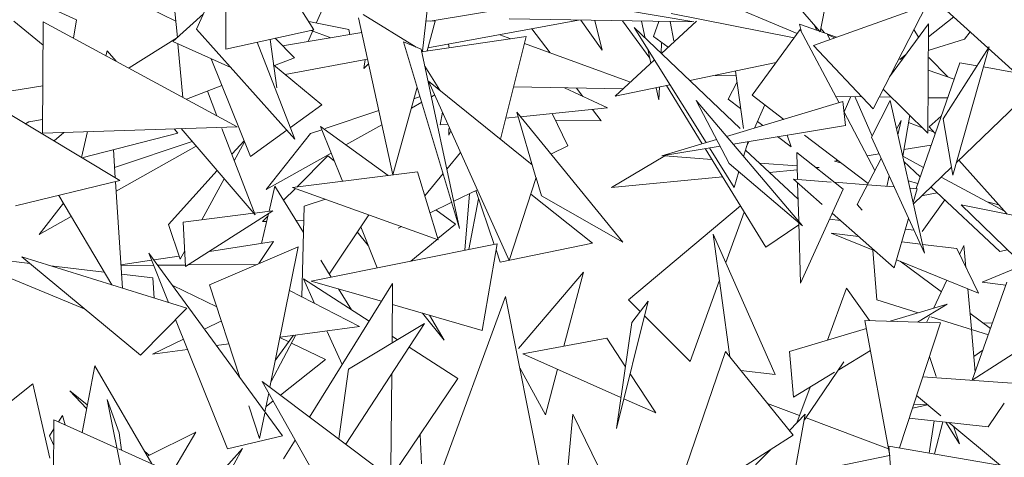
# Model space of a CAD drawing. Header units: metres. Extents: x -14.5 to 13.1, y -18.9 to 3.3.
# Tile 194 of 216: x 12.0539 to 12.2612, y 1.9299 to 2.022. Entities that reach past the tile are written whole.
import ezdxf

# ---------------------------------------------------------------- set-up
doc = ezdxf.new("R2010")
doc.units = ezdxf.units.M
doc.layers.add('G-IMPT', color=7, linetype='Continuous', lineweight=5)
doc.layers.add('L-PLNT', color=7, linetype='Continuous', lineweight=5, true_color=0x005900)

# ---------------------------------------------------------------- blocks, each defined once
blk = doc.blocks.new('ÁRVORES ORNAMENTAIS - Pequeno e Médio Porte - Ipê-roxo-2940656-CORTE_CALÇADA')
at = {"layer": 'G-IMPT', "color": 253, "true_color": 0xaaaaaa}
for p, q in [((8.41656, 2.04899), (8.41653, 2.01581)), ((8.43509, 2.01986), (8.41656, 2.04899)), ((8.40634, 2.01825), (8.40418, 2.04125)), ((8.46075, 2.04069), (8.45794, 2.01539)), ((8.54161, 2.01946), (8.5445, 2.03385)), ((8.58205, 2.01144), (8.5588, 2.03249)), ((8.38513, 2.02197), (8.37149, 2.02821)), ((8.41039, 2.01999), (8.41411, 2.02837)), ((8.51503, 2.02151), (8.47873, 2.02769)), ((8.51803, 2.02697), (8.53681, 2.01907)), ((8.40024, 2.02448), (8.40602, 2.02167)), ((8.43558, 2.02128), (8.43713, 2.0248)), ((8.45954, 2.02168), (8.47735, 2.02465)), ((8.56397, 2.02503), (8.54019, 2.01657)), ((8.56397, 2.02503), (8.55276, 2.00324)), ((8.40536, 2.01736), (8.41183, 2.02323)), ((8.44546, 2.02311), (8.45662, 2.01621)), ((8.53616, 2.01818), (8.51026, 2.02326)), ((8.54161, 2.01946), (8.53747, 2.02418)), ((8.56439, 2.01839), (8.56972, 2.0226)), ((8.3719, 2.02166), (8.3781, 2.01664)), ((8.37813, 2.02156), (8.37796, 1.99811)), ((8.37813, 2.02156), (8.41892, 1.99944)), ((8.38513, 2.02197), (8.38445, 2.01813)), ((8.43399, 2.02159), (8.44246, 2.01995)), ((8.45165, 1.98934), (8.44446, 2.02235)), ((8.46062, 2.02164), (8.45865, 2.02172)), ((8.46062, 2.02164), (8.45891, 2.01542)), ((8.45907, 2.01603), (8.49073, 2.0219)), ((8.4762, 2.02214), (8.51503, 2.02151)), ((8.49123, 2.0219), (8.49574, 2.01554)), ((8.49419, 2.02185), (8.49574, 2.01554)), ((8.5, 2.02176), (8.50575, 2.01386)), ((8.52477, 1.99905), (8.50248, 2.02034)), ((8.51761, 1.99611), (8.50248, 2.02034)), ((8.50403, 2.02169), (8.50481, 2.01812)), ((8.50655, 2.01843), (8.50769, 2.02163)), ((8.51557, 2.02169), (8.50823, 2.01489)), ((8.51085, 2.01755), (8.51006, 2.02159)), ((8.5376, 2.01964), (8.53729, 2.02107)), ((8.54505, 2.0183), (8.53729, 2.02107)), ((8.54027, 2.02098), (8.54095, 2.01976)), ((8.5644, 2.02112), (8.55622, 2.00997)), ((8.5644, 2.02112), (8.56431, 1.99813)), ((8.41039, 2.01999), (8.43105, 1.99687)), ((8.43509, 2.01986), (8.41653, 2.01581)), ((8.42847, 2.0165), (8.44513, 2.01928)), ((8.43387, 2.0174), (8.43494, 2.01982)), ((8.43447, 2.01972), (8.43866, 2.0182)), ((8.44246, 2.01995), (8.44264, 2.01887)), ((8.47975, 2.01844), (8.45775, 2.01525)), ((8.47655, 2.01798), (8.47418, 2.01883)), ((8.47975, 2.01844), (8.47436, 1.99683)), ((8.48095, 2.02009), (8.48479, 2.015)), ((8.50655, 2.01843), (8.50961, 2.01617)), ((8.53744, 2.01993), (8.5273, 2.0061)), ((8.53744, 2.01993), (8.5456, 2.0045)), ((8.54252, 2.0192), (8.54175, 2.02016)), ((8.54319, 2.0189), (8.54367, 2.01781)), ((8.54319, 2.0189), (8.54466, 2.01816)), ((8.56133, 2.01991), (8.56233, 2.01829)), ((8.57202, 2.01791), (8.57319, 2.01946)), ((8.40634, 2.01825), (8.39621, 2.01183)), ((8.40536, 2.01736), (8.41761, 2.01191)), ((8.40752, 2.00562), (8.40646, 2.01687)), ((8.43105, 1.99687), (8.42316, 2.01726)), ((8.42727, 2.00762), (8.42584, 2.01784)), ((8.42692, 2.01808), (8.43097, 2.01396)), ((8.45395, 2.01732), (8.46574, 1.97804)), ((8.45395, 2.01732), (8.45764, 2.01578)), ((8.46357, 2.01609), (8.46341, 2.01684)), ((8.50173, 2.00886), (8.47938, 2.01695)), ((8.50813, 2.01494), (8.50823, 2.01704)), ((8.55276, 2.00324), (8.54019, 2.01657)), ((8.56438, 2.01551), (8.57202, 2.01791)), ((8.57717, 2.01625), (8.5675, 2.00109)), ((8.57717, 2.01625), (8.56951, 1.98923)), ((8.39156, 2.01545), (8.39131, 2.01441)), ((8.39156, 2.01545), (8.39344, 2.01326)), ((8.46574, 1.97804), (8.45764, 2.01578)), ((8.50532, 2.01579), (8.50598, 2.0128)), ((8.55835, 2.01361), (8.55964, 2.01463)), ((8.42172, 1.99319), (8.41343, 2.01377)), ((8.42659, 2.01249), (8.43674, 2.00406)), ((8.42677, 2.01234), (8.43097, 2.01396)), ((8.42903, 2.01046), (8.44635, 2.01367)), ((8.44559, 2.01168), (8.44586, 2.01358)), ((8.44657, 2.01269), (8.44559, 2.01168)), ((8.46156, 2.00715), (8.45841, 2.01219)), ((8.50675, 2.01351), (8.49849, 2.00587)), ((8.51419, 2.00916), (8.53233, 2.01296)), ((8.55835, 2.01361), (8.55905, 2.01383)), ((8.57103, 2.01289), (8.56179, 1.98642)), ((8.56448, 2.01405), (8.56846, 2.00994)), ((8.57103, 2.01289), (8.57463, 2.01227)), ((8.52391, 2.01015), (8.51949, 2.01027)), ((8.52545, 1.99905), (8.52377, 2.01116)), ((8.56982, 2.00944), (8.56436, 2.01139)), ((8.57597, 2.01203), (8.58211, 2.01097)), ((8.37152, 2.00701), (8.37803, 2.00809)), ((8.40824, 2.00523), (8.41572, 2.0081)), ((8.48101, 1.99146), (8.45919, 2.00906)), ((8.45919, 2.00906), (8.47614, 1.97129)), ((8.49849, 2.00587), (8.51001, 2.00828)), ((8.50929, 2.00813), (8.5168, 1.99587)), ((8.52224, 2.00524), (8.5241, 2.00876)), ((8.41267, 2.00693), (8.41467, 2.00174)), ((8.45681, 2.00781), (8.45171, 1.98934)), ((8.4605, 2.00614), (8.45979, 2.00574)), ((8.4771, 2.00783), (8.50017, 2.00742)), ((8.49686, 2.00343), (8.48782, 2.00764)), ((8.49036, 2.00759), (8.49167, 2.00585)), ((8.50711, 2.00767), (8.50767, 2.00514)), ((8.50767, 2.00514), (8.50779, 2.00782)), ((8.5273, 2.0061), (8.53397, 2.00101)), ((8.54489, 2.00585), (8.55037, 2.00577)), ((8.56431, 1.99813), (8.55489, 2.00738)), ((8.5859, 2.00694), (8.57028, 1.99193)), ((8.43012, 1.99927), (8.43674, 2.00406)), ((8.45777, 2.0046), (8.45558, 2.00337)), ((8.45613, 2.00536), (8.45741, 2.0058)), ((8.5225, 1.99171), (8.51552, 2.00497)), ((8.53791, 1.9786), (8.51552, 2.00497)), ((8.54642, 2.00474), (8.52194, 1.99741)), ((8.52224, 2.00524), (8.52486, 2.00326)), ((8.52995, 2.00408), (8.52782, 1.99917)), ((8.54693, 1.99974), (8.54642, 2.00474)), ((8.54664, 2.00261), (8.54809, 2.0058)), ((8.54891, 2.00579), (8.55253, 1.99749)), ((8.55636, 2.00494), (8.55242, 1.99728)), ((8.55403, 2.00572), (8.55662, 2.00568)), ((8.55636, 2.00494), (8.56358, 1.97283)), ((8.56434, 2.00557), (8.56845, 2.00551)), ((8.39426, 1.98811), (8.37007, 2.00269)), ((8.43745, 1.99905), (8.44871, 2.00285)), ((8.46163, 1.99983), (8.46213, 2.00251)), ((8.4818, 1.9888), (8.47775, 2.00252)), ((8.47775, 2.00252), (8.5001, 1.97512)), ((8.47854, 2.00156), (8.49686, 2.00343)), ((8.4852, 2.00224), (8.48854, 1.99541)), ((8.49373, 2.00311), (8.49553, 2.00071)), ((8.54665, 2.00252), (8.55314, 1.99025)), ((8.55899, 1.99323), (8.56051, 2.00186)), ((8.37438, 2.00009), (8.3751, 2.00045)), ((8.3751, 2.00045), (8.37798, 2.00099)), ((8.44936, 1.99988), (8.44182, 1.99565)), ((8.46163, 1.99983), (8.46326, 2)), ((8.47546, 2.00125), (8.47805, 2.00151)), ((8.4859, 2.0008), (8.49553, 2.00071)), ((8.54693, 1.99974), (8.52329, 1.99581)), ((8.52843, 2.00057), (8.52958, 1.9997)), ((8.55863, 2.00077), (8.55773, 1.99905)), ((8.55798, 1.99773), (8.55863, 2.00077)), ((8.56024, 2.00035), (8.56317, 1.99924)), ((8.56455, 1.99944), (8.56711, 2.00166)), ((8.5675, 2.00109), (8.56951, 1.98923)), ((8.41892, 1.99944), (8.37796, 1.99811)), ((8.38244, 1.99826), (8.3804, 1.99646)), ((8.38745, 1.99842), (8.38614, 1.993)), ((8.38624, 1.99294), (8.40646, 1.99807)), ((8.40565, 1.99901), (8.40646, 1.99807)), ((8.42269, 1.98088), (8.40715, 1.99905)), ((8.4157, 1.99905), (8.42269, 1.98088)), ((8.42172, 1.99319), (8.42938, 1.99873)), ((8.43437, 1.99801), (8.42501, 1.98621)), ((8.43437, 1.99801), (8.43675, 1.99881)), ((8.44108, 1.98801), (8.43646, 1.99953)), ((8.43646, 1.99953), (8.4507, 1.98922)), ((8.46345, 1.9977), (8.46344, 1.99905)), ((8.46345, 1.9977), (8.46388, 1.99862)), ((8.53554, 1.99519), (8.53465, 1.9977)), ((8.53835, 1.99767), (8.5517, 1.98748)), ((8.56431, 1.99881), (8.5655, 1.99836)), ((8.56455, 1.99944), (8.56583, 1.998)), ((8.39314, 1.99084), (8.40947, 1.99634)), ((8.4179, 1.99374), (8.42038, 1.9965)), ((8.41831, 1.99227), (8.42049, 1.99624)), ((8.51983, 1.99677), (8.50832, 1.99332)), ((8.52646, 1.99634), (8.5255, 1.99322)), ((8.5266, 1.99636), (8.52613, 1.99527)), ((8.53266, 1.99737), (8.53554, 1.99519)), ((8.55242, 1.99728), (8.56358, 1.97283)), ((8.55924, 1.99464), (8.56499, 1.99559)), ((8.3929, 1.99463), (8.39328, 1.9887)), ((8.41028, 1.99538), (8.39346, 1.98591)), ((8.43872, 1.9939), (8.42501, 1.98621)), ((8.46594, 1.99403), (8.46306, 1.99053)), ((8.48497, 1.99367), (8.48854, 1.99541)), ((8.52058, 1.99536), (8.50832, 1.99332)), ((8.51743, 1.99484), (8.53015, 1.97407)), ((8.52349, 1.98669), (8.51831, 1.99498)), ((8.53698, 1.98421), (8.5259, 1.99454)), ((8.53686, 1.98836), (8.53671, 1.99401)), ((8.54643, 1.98633), (8.53671, 1.99401)), ((8.5515, 1.99335), (8.55402, 1.99377)), ((8.43802, 1.99331), (8.43154, 1.9868)), ((8.43802, 1.99331), (8.43937, 1.99227)), ((8.49769, 1.98669), (8.50893, 1.99331)), ((8.51883, 1.99256), (8.50893, 1.99331)), ((8.5225, 1.99171), (8.53791, 1.9786)), ((8.53678, 1.99119), (8.52885, 1.9918)), ((8.54463, 1.99221), (8.54534, 1.99233)), ((8.54597, 1.99186), (8.54463, 1.99221)), ((8.55447, 1.99279), (8.54941, 1.9831)), ((8.56334, 1.99088), (8.559, 1.99323)), ((8.56265, 1.98891), (8.55925, 1.9921)), ((8.5708, 1.99243), (8.58096, 1.98105)), ((8.4045, 1.97888), (8.41471, 1.99021)), ((8.43055, 1.98668), (8.45685, 1.98999)), ((8.46126, 1.97565), (8.45685, 1.98999)), ((8.46228, 1.98958), (8.45842, 1.98489)), ((8.52451, 1.99), (8.52349, 1.98669)), ((8.53094, 1.98985), (8.53681, 1.99041)), ((8.5414, 1.99084), (8.54064, 1.9909)), ((8.56923, 1.99092), (8.56124, 1.98324)), ((8.37224, 1.98279), (8.39426, 1.98811)), ((8.39333, 1.98788), (8.39477, 1.96549)), ((8.4115, 1.97988), (8.41621, 1.98846)), ((8.48185, 1.9888), (8.47614, 1.97129)), ((8.48295, 1.9849), (8.48182, 1.98872)), ((8.49769, 1.98669), (8.52106, 1.98891)), ((8.54205, 1.98309), (8.53599, 1.98843)), ((8.5439, 1.98781), (8.53599, 1.98843)), ((8.53711, 1.97954), (8.53688, 1.98764)), ((8.55156, 1.98722), (8.54463, 1.98776)), ((8.55721, 1.98678), (8.55157, 1.98722)), ((8.55568, 1.9869), (8.55615, 1.9891)), ((8.56217, 1.98753), (8.56015, 1.98807)), ((8.58041, 1.98167), (8.56709, 1.98886)), ((8.42565, 1.98167), (8.42688, 1.98692)), ((8.43291, 1.97716), (8.42688, 1.98692)), ((8.43119, 1.98645), (8.42871, 1.98396)), ((8.46126, 1.97565), (8.43055, 1.98668)), ((8.46451, 1.98375), (8.46947, 1.98615)), ((8.46779, 1.98534), (8.46686, 1.97345)), ((8.473, 1.97468), (8.46915, 1.986)), ((8.4807, 1.98528), (8.49371, 1.97494)), ((8.53747, 1.96653), (8.54643, 1.98633)), ((8.56203, 1.9864), (8.5605, 1.98652)), ((8.56119, 1.98347), (8.56203, 1.9864)), ((8.56622, 1.98557), (8.56295, 1.98489)), ((8.57942, 1.97321), (8.56492, 1.98678)), ((8.38237, 1.98336), (8.37723, 1.97678)), ((8.39253, 1.96618), (8.3814, 1.985)), ((8.43751, 1.98418), (8.43305, 1.98272)), ((8.45951, 1.98133), (8.46409, 1.98354)), ((8.46771, 1.97362), (8.46973, 1.98428)), ((8.48295, 1.9849), (8.5001, 1.97512)), ((8.55045, 1.98189), (8.54941, 1.9831)), ((8.56784, 1.98405), (8.56309, 1.97743)), ((8.57924, 1.98298), (8.57675, 1.98365)), ((8.42237, 1.98125), (8.40755, 1.97938)), ((8.42642, 1.98177), (8.40807, 1.97001)), ((8.42642, 1.98177), (8.42254, 1.98128)), ((8.42407, 1.97489), (8.42554, 1.9812)), ((8.43256, 1.96361), (8.43305, 1.98272)), ((8.46076, 1.98193), (8.46489, 1.97894)), ((8.50126, 1.96302), (8.52482, 1.98277)), ((8.52561, 1.98149), (8.52176, 1.97084)), ((8.55721, 1.96972), (8.54413, 1.98125)), ((8.60748, 1.97571), (8.57131, 1.983)), ((8.60171, 1.95341), (8.57131, 1.983)), ((8.38401, 1.98059), (8.37723, 1.97678)), ((8.40755, 1.97938), (8.40807, 1.97001)), ((8.42541, 1.98065), (8.42425, 1.97949)), ((8.42515, 1.97951), (8.42425, 1.97949)), ((8.43298, 1.97975), (8.43134, 1.9797)), ((8.4466, 1.98092), (8.43831, 1.96843)), ((8.46118, 1.97589), (8.46489, 1.97894)), ((8.53747, 1.96653), (8.53712, 1.97928)), ((8.5459, 1.9797), (8.54357, 1.98)), ((8.55721, 1.96972), (8.56023, 1.98016)), ((8.4045, 1.97888), (8.40693, 1.97155)), ((8.44421, 1.97731), (8.44652, 1.97443)), ((8.4484, 1.96975), (8.44493, 1.9784)), ((8.45281, 1.97807), (8.45354, 1.97843)), ((8.53713, 1.97882), (8.53015, 1.97407)), ((8.55315, 1.97331), (8.54391, 1.97707)), ((8.54969, 1.97635), (8.54391, 1.97707)), ((8.56137, 1.97766), (8.55957, 1.9779)), ((8.41307, 1.97321), (8.42655, 1.97527)), ((8.42351, 1.97064), (8.42655, 1.97527)), ((8.43452, 1.96697), (8.47362, 1.9748)), ((8.45544, 1.97116), (8.46101, 1.97574)), ((8.47049, 1.95657), (8.47362, 1.9748)), ((8.47428, 1.97094), (8.49371, 1.97494)), ((8.5226, 1.95103), (8.51913, 1.97681)), ((8.53213, 1.94733), (8.51913, 1.97681)), ((8.5627, 1.97474), (8.5588, 1.97523)), ((8.4045, 1.96246), (8.40032, 1.97286)), ((8.40032, 1.97286), (8.42845, 1.9344)), ((8.40693, 1.97155), (8.40789, 1.9733)), ((8.41313, 1.96618), (8.43177, 1.97419)), ((8.42582, 1.94461), (8.43177, 1.97419)), ((8.47428, 1.97094), (8.4734, 1.97352)), ((8.55352, 1.963), (8.55269, 1.97349)), ((8.57035, 1.9738), (8.56316, 1.97469)), ((8.57492, 1.96443), (8.57035, 1.9738)), ((8.57095, 1.97257), (8.57187, 1.97447)), ((8.57228, 1.96983), (8.57187, 1.97447)), ((8.57942, 1.97321), (8.58103, 1.97353)), ((8.38705, 1.96095), (8.35894, 1.97261)), ((8.35894, 1.97261), (8.37529, 1.97069)), ((8.40833, 1.96127), (8.37363, 1.97207)), ((8.37363, 1.97207), (8.3986, 1.95139)), ((8.39445, 1.97037), (8.40092, 1.97136)), ((8.40137, 1.97142), (8.4067, 1.97224)), ((8.43869, 1.96781), (8.43651, 1.97133)), ((8.57492, 1.96443), (8.55771, 1.97145)), ((8.55843, 1.97115), (8.56713, 1.96469)), ((8.37974, 1.97016), (8.39096, 1.96884)), ((8.40135, 1.97028), (8.39446, 1.97022)), ((8.40806, 1.97034), (8.4022, 1.97029)), ((8.42314, 1.97048), (8.4086, 1.97035)), ((8.49184, 1.96886), (8.47812, 1.95277)), ((8.49184, 1.96886), (8.48767, 1.95326)), ((8.57572, 1.96671), (8.58431, 1.97034)), ((8.39458, 1.96842), (8.40117, 1.96764)), ((8.40149, 1.9634), (8.40117, 1.96764)), ((8.44667, 1.9585), (8.43289, 1.9674)), ((8.43289, 1.9674), (8.4352, 1.96227)), ((8.43417, 1.93834), (8.45163, 1.96648)), ((8.44928, 1.9627), (8.43452, 1.96697)), ((8.45163, 1.96648), (8.45151, 1.9539)), ((8.52043, 1.96715), (8.51424, 1.95002)), ((8.56544, 1.96121), (8.56831, 1.96713)), ((8.58093, 1.96671), (8.57364, 1.94609)), ((8.57572, 1.96671), (8.58071, 1.96611)), ((8.41464, 1.96155), (8.40538, 1.96604)), ((8.41313, 1.96618), (8.41949, 1.94665)), ((8.42992, 1.96497), (8.44469, 1.95742)), ((8.44297, 1.96089), (8.44023, 1.96532)), ((8.54718, 1.96548), (8.54314, 1.95454)), ((8.54718, 1.96548), (8.55197, 1.95863)), ((8.57344, 1.9569), (8.57268, 1.96534)), ((8.47543, 1.96369), (8.45934, 1.92009)), ((8.48446, 1.91801), (8.47543, 1.96369)), ((8.50539, 1.9627), (8.49877, 1.93595)), ((8.50126, 1.96302), (8.50373, 1.96055)), ((8.50195, 1.95824), (8.50539, 1.9627)), ((8.55352, 1.963), (8.56226, 1.96026)), ((8.40833, 1.96127), (8.3986, 1.95139)), ((8.47049, 1.95657), (8.45159, 1.96204)), ((8.55636, 1.95849), (8.56834, 1.96207)), ((8.56211, 1.95831), (8.56834, 1.96207)), ((8.41689, 1.93163), (8.40595, 1.95885)), ((8.4156, 1.95858), (8.41202, 1.95685)), ((8.45793, 1.9602), (8.46248, 1.95453)), ((8.46248, 1.95453), (8.45943, 1.95977)), ((8.50195, 1.95824), (8.49877, 1.93595)), ((8.50463, 1.95964), (8.51424, 1.95002)), ((8.55104, 1.95865), (8.56693, 1.95817)), ((8.55104, 1.95865), (8.55626, 1.93015)), ((8.56401, 1.95826), (8.56462, 1.95952)), ((8.56491, 1.95943), (8.57701, 1.95563)), ((8.57314, 1.96023), (8.57749, 1.957)), ((8.59499, 1.95994), (8.57364, 1.94609)), ((8.42795, 1.95518), (8.44469, 1.95742)), ((8.4378, 1.9565), (8.44101, 1.94937)), ((8.45837, 1.95801), (8.44178, 1.93263)), ((8.44238, 1.9484), (8.45837, 1.95801)), ((8.53514, 1.95215), (8.55135, 1.95699)), ((8.56693, 1.95817), (8.5583, 1.93186)), ((8.57424, 1.9478), (8.57345, 1.95675)), ((8.57596, 1.95813), (8.5779, 1.95814)), ((8.40761, 1.95472), (8.40114, 1.9516)), ((8.43129, 1.95563), (8.42605, 1.94579)), ((8.43078, 1.95556), (8.42695, 1.95025)), ((8.4298, 1.9542), (8.42793, 1.9551)), ((8.4527, 1.95461), (8.45152, 1.95536)), ((8.47905, 1.95166), (8.4967, 1.95493)), ((8.50062, 1.94894), (8.4967, 1.95493)), ((8.40114, 1.9516), (8.40847, 1.95258)), ((8.41456, 1.95339), (8.41718, 1.95374)), ((8.43751, 1.95046), (8.43038, 1.95392)), ((8.46533, 1.94644), (8.45512, 1.95304)), ((8.52172, 1.95212), (8.51004, 1.91808)), ((8.52172, 1.95212), (8.53595, 1.93451)), ((8.53599, 1.94254), (8.53514, 1.95215)), ((8.54555, 1.94831), (8.5522, 1.95233)), ((8.57395, 1.95109), (8.57587, 1.9524)), ((8.43751, 1.95046), (8.42802, 1.94296)), ((8.4997, 1.94246), (8.47905, 1.95166)), ((8.54659, 1.94998), (8.53835, 1.93774)), ((8.56606, 1.94691), (8.56462, 1.95112)), ((8.38628, 1.93512), (8.38894, 1.94909)), ((8.40098, 1.92851), (8.38894, 1.94909)), ((8.44238, 1.9484), (8.44033, 1.93372)), ((8.48381, 1.93881), (8.47839, 1.94869)), ((8.48637, 1.9484), (8.48381, 1.93881)), ((8.5249, 1.94817), (8.53213, 1.94733)), ((8.45459, 1.92301), (8.42419, 1.94584)), ((8.42419, 1.94584), (8.44647, 1.90627)), ((8.45145, 1.94743), (8.45126, 1.92756)), ((8.46533, 1.94644), (8.45154, 1.92596)), ((8.507, 1.93921), (8.50161, 1.94744)), ((8.53599, 1.94254), (8.54465, 1.94777)), ((8.59391, 1.94462), (8.56321, 1.94684)), ((8.37591, 1.94533), (8.3549, 1.92868)), ((8.37591, 1.94533), (8.37951, 1.9297)), ((8.38724, 1.94013), (8.38373, 1.94384)), ((8.38373, 1.94384), (8.38738, 1.94089)), ((8.53948, 1.94464), (8.5367, 1.93712)), ((8.39533, 1.92332), (8.39156, 1.94202)), ((8.39156, 1.94202), (8.39409, 1.93505)), ((8.42477, 1.93943), (8.42557, 1.94339)), ((8.42649, 1.94176), (8.42501, 1.94059)), ((8.507, 1.93921), (8.50031, 1.94219)), ((8.567, 1.93862), (8.56191, 1.94286)), ((8.42141, 1.94073), (8.42365, 1.93385)), ((8.53053, 1.94122), (8.53728, 1.93868)), ((8.56427, 1.94089), (8.56104, 1.94021)), ((8.56426, 1.94091), (8.56131, 1.94102)), ((8.58032, 1.94128), (8.57698, 1.9363)), ((8.38023, 1.91754), (8.38036, 1.93778)), ((8.39362, 1.93182), (8.38036, 1.93778)), ((8.38131, 1.93735), (8.38215, 1.93864)), ((8.38215, 1.93864), (8.3827, 1.93673)), ((8.42365, 1.93385), (8.42473, 1.93919)), ((8.48958, 1.93896), (8.48638, 1.90397)), ((8.50448, 1.9085), (8.48958, 1.93896)), ((8.53849, 1.93895), (8.53475, 1.91858)), ((8.53849, 1.93895), (8.53513, 1.93552)), ((8.53864, 1.93817), (8.55598, 1.93165)), ((8.57698, 1.9363), (8.56036, 1.93813)), ((8.56564, 1.93755), (8.56459, 1.93077)), ((8.37941, 1.93439), (8.38035, 1.93585)), ((8.5674, 1.93735), (8.56567, 1.93058)), ((8.57093, 1.93273), (8.56807, 1.93728)), ((8.57956, 1.92817), (8.5687, 1.93721)), ((8.57093, 1.93273), (8.56966, 1.93641)), ((8.37941, 1.93439), (8.38033, 1.93236)), ((8.39457, 1.93139), (8.39409, 1.93505)), ((8.41022, 1.93519), (8.40004, 1.93013)), ((8.40562, 1.92727), (8.41022, 1.93519)), ((8.41689, 1.93163), (8.42845, 1.9344)), ((8.4287, 1.92953), (8.43115, 1.93348)), ((8.45742, 1.93469), (8.45774, 1.92847)), ((8.53595, 1.93451), (8.51004, 1.91808)), ((8.41157, 1.92376), (8.39398, 1.93166)), ((8.407, 1.90793), (8.42006, 1.93171)), ((8.41105, 1.92172), (8.42006, 1.93171)), ((8.53114, 1.93146), (8.51447, 1.91448)), ((8.5561, 1.93224), (8.55738, 1.91472)), ((8.5561, 1.93224), (8.58652, 1.92696)), ((8.39947, 1.93109), (8.40043, 1.93032)), ((8.53614, 1.92614), (8.55624, 1.93025))]:
    blk.add_line(p, q, dxfattribs=at)

msp = doc.modelspace()

# ---------------------------------------------------------------- block references
at = {"layer": 'L-PLNT', "color": 253, "true_color": 0xaaaaaa}
msp.add_blockref('ÁRVORES ORNAMENTAIS - Pequeno e Médio Porte - Ipê-roxo-2940656-CORTE_CALÇADA', (3.68079, 0), dxfattribs=at)

doc.saveas('drawing.dxf')
